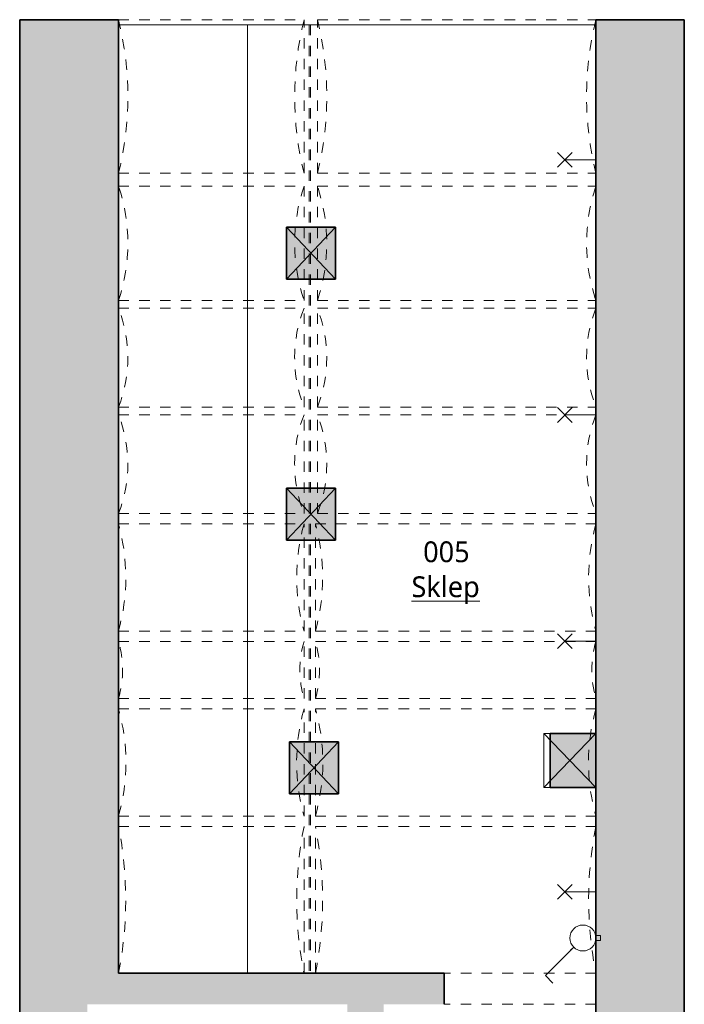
# Model space of a CAD drawing. Header units: metres. Extents: x -0.2 to 46.2, y -4.9 to 27.9.
# Tile 6 of 11: x -0.2 to 6.2, y 18.4 to 27.9. Entities that reach past the tile are written whole.
import ezdxf

# ---------------------------------------------------------------- set-up
doc = ezdxf.new("R2010")
doc.units = ezdxf.units.M
doc.linetypes.add('AV - Carkovana 2mm', pattern=[0.0027, 0.002, -0.0007])
doc.linetypes.add('AV - Cerch_ 1 tecka 4mm', pattern=[0.006, 0.004, -0.001, 0, -0.001])
doc.layers.add('AV-MISTNOSTI', color=5, linetype='Continuous', lineweight=5, true_color=0x0000ff)
doc.layers.add('AV-TEXTY', color=5, linetype='Continuous', lineweight=13, true_color=0x0000ff)
doc.layers.add('AV-SRAFY', color=7, linetype='Continuous', lineweight=35)
doc.layers.add('AV-STAVBA', color=7, linetype='Continuous', lineweight=18)
doc.styles.add('Trebuchet MS_B', font='trebuc.ttf', dxfattribs={"height": 0.2})

# ---------------------------------------------------------------- blocks, each defined once
blk = doc.blocks.new('SCO_Koncepční obdelníkový sloup - 500_470-907475-1PP')
at = {"layer": 'AV-STAVBA', "true_color": 0xcccccc}
blk.add_hatch(color=254, dxfattribs=at).paths.add_polyline_path([(-0.25, -0.235), (0.25, -0.235), (0.25, 0.235), (-0.25, 0.235)])
at = {"layer": 'AV-STAVBA', "color": 254, "true_color": 0xcccccc}
for p, q in [((0.25, 0.235), (-0.25, -0.235)), ((-0.25, 0.235), (0.25, -0.235))]:
    blk.add_line(p, q, dxfattribs=at)
at = {"layer": 'AV-STAVBA', "color": 254, "lineweight": 35, "true_color": 0xcccccc}
for p, q in [((0.25, 0.235), (-0.25, 0.235)), ((-0.25, 0.235), (-0.25, -0.235)), ((0.25, -0.235), (0.25, 0.235)), ((-0.25, -0.235), (0.25, -0.235))]:
    blk.add_line(p, q, dxfattribs=at)
blk = doc.blocks.new('SCO_Obdelníkový sloup s úskokem - 500_520-903723-1PP')
at = {"layer": 'AV-STAVBA', "true_color": 0xcccccc}
blk.add_hatch(color=254, dxfattribs=at).paths.add_polyline_path([(-0.26, -0.25), (0.26, -0.25), (0.26, 0.19), (-0.26, 0.19)])
at = {"layer": 'AV-STAVBA', "color": 254, "true_color": 0xcccccc}
for p, q in [((-0.26, 0.19), (-0.26, 0.25)), ((-0.26, 0.25), (0.26, 0.25)), ((-0.26, 0.25), (0.26, -0.25)), ((0.26, 0.25), (-0.26, -0.25)), ((0.26, 0.25), (0.26, 0.19))]:
    blk.add_line(p, q, dxfattribs=at)
at = {"layer": 'AV-STAVBA', "color": 254, "lineweight": 35, "true_color": 0xcccccc}
for p, q in [((-0.26, 0.19), (-0.26, -0.25)), ((0.26, 0.19), (-0.26, 0.19)), ((0.26, -0.25), (0.26, 0.19)), ((-0.26, -0.25), (0.26, -0.25))]:
    blk.add_line(p, q, dxfattribs=at)
blk = doc.blocks.new('SFR_IPE - I 260-1673561-1PP')
at = {"layer": 'AV-STAVBA', "color": 254, "linetype": 'AV - Carkovana 2mm', "true_color": 0xcccccc}
for p, q in [((4.5612, 0.0065), (-4.5612, 0.0065)), ((4.5612, -0.0065), (-4.5612, -0.0065))]:
    blk.add_line(p, q, dxfattribs=at)
blk = doc.blocks.new('GM_Void_valená klenba - GM_Void_valená klenba-1524423-1PP')
at = {"layer": 'AV-STAVBA', "color": 254, "linetype": 'AV - Cerch_ 1 tecka 4mm', "lineweight": 13, "true_color": 0xcccccc}
for p, q in [((-0.515, 1.3484), (-0.515, -1.3484)), ((-0.515, 1.3484), (0.515, 1.3484)), ((0.515, 1.3484), (0.515, -1.3484)), ((-0.515, -1.3484), (0.515, -1.3484))]:
    blk.add_line(p, q, dxfattribs=at)
for centre, start, end in [((0, 3.2084), 254.52372, 285.47628), ((0, -3.2084), 74.52372, 105.47628)]:
    blk.add_arc(centre, 1.93, start, end, dxfattribs=at)
blk = doc.blocks.new('GM_Void_valená klenba - GM_Void_valená klenba-1524424-1PP')
at = {"layer": 'AV-STAVBA', "color": 254, "linetype": 'AV - Cerch_ 1 tecka 4mm', "lineweight": 13, "true_color": 0xcccccc}
for p, q in [((-0.475, 1.3386), (-0.475, -1.3386)), ((-0.475, 1.3386), (0.475, 1.3386)), ((0.475, 1.3386), (0.475, -1.3386)), ((-0.475, -1.3386), (0.475, -1.3386))]:
    blk.add_line(p, q, dxfattribs=at)
for centre, start, end in [((0, 2.5487), 248.56875, 291.43125), ((0, -2.5487), 68.56875, 111.43125)]:
    blk.add_arc(centre, 1.3, start, end, dxfattribs=at)
blk = doc.blocks.new('GM_Void_valená klenba - GM_Void_valená klenba-1524425-1PP')
at = {"layer": 'AV-STAVBA', "color": 254, "linetype": 'AV - Cerch_ 1 tecka 4mm', "lineweight": 13, "true_color": 0xcccccc}
for p, q in [((-0.55, 1.3386), (-0.55, -1.3386)), ((-0.55, 1.3386), (0.55, 1.3386)), ((0.55, 1.3386), (0.55, -1.3386)), ((-0.55, -1.3386), (0.55, -1.3386))]:
    blk.add_line(p, q, dxfattribs=at)
for centre, start, end in [((0, 2.9788), 251.46343, 288.53657), ((0, -2.9788), 71.46343, 108.53657)]:
    blk.add_arc(centre, 1.73, start, end, dxfattribs=at)
blk = doc.blocks.new('GM_Void_valená klenba - GM_Void_valená klenba-1524426-1PP')
at = {"layer": 'AV-STAVBA', "color": 254, "linetype": 'AV - Cerch_ 1 tecka 4mm', "lineweight": 13, "true_color": 0xcccccc}
for p, q in [((-0.7375, 1.3386), (-0.7375, -1.3386)), ((-0.7375, 1.3386), (0.7375, 1.3386)), ((0.7375, 1.3386), (0.7375, -1.3386)), ((-0.7375, -1.3386), (0.7375, -1.3386))]:
    blk.add_line(p, q, dxfattribs=at)
for centre, start, end in [((0, 4.3187), 256.1, 283.9), ((0, -4.3187), 76.1, 103.9)]:
    blk.add_arc(centre, 3.07, start, end, dxfattribs=at)
blk = doc.blocks.new('GM_Void_valená klenba - GM_Void_valená klenba-1524427-1PP')
at = {"layer": 'AV-STAVBA', "color": 254, "linetype": 'AV - Cerch_ 1 tecka 4mm', "lineweight": 13, "true_color": 0xcccccc}
for p, q in [((-0.515, 0.8917), (-0.515, -0.8917)), ((-0.515, 0.8917), (0.515, 0.8917)), ((0.515, 0.8917), (0.515, -0.8917)), ((-0.515, -0.8917), (0.515, -0.8917))]:
    blk.add_line(p, q, dxfattribs=at)
for centre, start, end in [((0, 2.7518), 254.52372, 285.47628), ((0, -2.7518), 74.52372, 105.47628)]:
    blk.add_arc(centre, 1.93, start, end, dxfattribs=at)
blk = doc.blocks.new('GM_Void_valená klenba - GM_Void_valená klenba-1524428-1PP')
at = {"layer": 'AV-STAVBA', "color": 254, "linetype": 'AV - Cerch_ 1 tecka 4mm', "lineweight": 13, "true_color": 0xcccccc}
for p, q in [((-0.475, 0.8917), (-0.475, -0.8917)), ((-0.475, 0.8917), (0.475, 0.8917)), ((0.475, 0.8917), (0.475, -0.8917)), ((-0.475, -0.8917), (0.475, -0.8917))]:
    blk.add_line(p, q, dxfattribs=at)
for centre, start, end in [((0, 2.1019), 248.56875, 291.43125), ((0, -2.1019), 68.56875, 111.43125)]:
    blk.add_arc(centre, 1.3, start, end, dxfattribs=at)
blk = doc.blocks.new('GM_Void_valená klenba - GM_Void_valená klenba-1524429-1PP')
at = {"layer": 'AV-STAVBA', "color": 254, "linetype": 'AV - Cerch_ 1 tecka 4mm', "lineweight": 13, "true_color": 0xcccccc}
for p, q in [((-0.55, 0.8917), (-0.55, -0.8917)), ((-0.55, 0.8917), (0.55, 0.8917)), ((0.55, 0.8917), (0.55, -0.8917)), ((-0.55, -0.8917), (0.55, -0.8917))]:
    blk.add_line(p, q, dxfattribs=at)
for centre, start, end in [((0, 2.532), 251.46343, 288.53657), ((0, -2.532), 71.46343, 108.53657)]:
    blk.add_arc(centre, 1.73, start, end, dxfattribs=at)
blk = doc.blocks.new('GM_Void_valená klenba - GM_Void_valená klenba-1524430-1PP')
at = {"layer": 'AV-STAVBA', "color": 254, "linetype": 'AV - Cerch_ 1 tecka 4mm', "lineweight": 13, "true_color": 0xcccccc}
for p, q in [((-0.7375, 0.8917), (-0.7375, -0.8917)), ((-0.7375, 0.8917), (0.7375, 0.8917)), ((0.7375, 0.8917), (0.7375, -0.8917)), ((-0.7375, -0.8917), (0.7375, -0.8917))]:
    blk.add_line(p, q, dxfattribs=at)
for centre, start, end in [((0, 3.8718), 256.1, 283.9), ((0, -3.8718), 76.1, 103.9)]:
    blk.add_arc(centre, 3.07, start, end, dxfattribs=at)
blk = doc.blocks.new('GM_Void_valená klenba - GM_Void_valená klenba-1524431-1PP')
at = {"layer": 'AV-STAVBA', "color": 254, "linetype": 'AV - Cerch_ 1 tecka 4mm', "lineweight": 13, "true_color": 0xcccccc}
for p, q in [((-0.515, 1.3484), (-0.515, -1.3484)), ((-0.515, 1.3484), (0.515, 1.3484)), ((0.515, 1.3484), (0.515, -1.3484)), ((-0.515, -1.3484), (0.515, -1.3484))]:
    blk.add_line(p, q, dxfattribs=at)
for centre, start, end in [((0, 3.1772), 254.27309, 285.72691), ((0, -3.1772), 74.27309, 105.72691)]:
    blk.add_arc(centre, 1.9, start, end, dxfattribs=at)
blk = doc.blocks.new('GM_Void_valená klenba - GM_Void_valená klenba-1524432-1PP')
at = {"layer": 'AV-STAVBA', "color": 254, "linetype": 'AV - Cerch_ 1 tecka 4mm', "lineweight": 13, "true_color": 0xcccccc}
for p, q in [((-0.515, 0.8917), (-0.515, -0.8917)), ((-0.515, 0.8917), (0.515, 0.8917)), ((0.515, 0.8917), (0.515, -0.8917)), ((-0.515, -0.8917), (0.515, -0.8917))]:
    blk.add_line(p, q, dxfattribs=at)
for centre, start, end in [((0, 2.7206), 254.27309, 285.72691), ((0, -2.7206), 74.27309, 105.72691)]:
    blk.add_arc(centre, 1.9, start, end, dxfattribs=at)
blk = doc.blocks.new('GM_Void_valená klenba - GM_Void_valená klenba-1524433-1PP')
at = {"layer": 'AV-STAVBA', "color": 254, "linetype": 'AV - Cerch_ 1 tecka 4mm', "lineweight": 13, "true_color": 0xcccccc}
for p, q in [((-0.7056, 1.3484), (-0.7056, -1.3484)), ((-0.7056, 1.3484), (0.7056, 1.3484)), ((0.7056, 1.3484), (0.7056, -1.3484)), ((-0.7056, -1.3484), (0.7056, -1.3484))]:
    blk.add_line(p, q, dxfattribs=at)
for centre, start, end in [((0, 4.8785), 258.69635, 281.30365), ((0, -4.8785), 78.69635, 101.30365)]:
    blk.add_arc(centre, 3.6, start, end, dxfattribs=at)
blk = doc.blocks.new('GM_Void_valená klenba - GM_Void_valená klenba-1524434-1PP')
at = {"layer": 'AV-STAVBA', "color": 254, "linetype": 'AV - Cerch_ 1 tecka 4mm', "lineweight": 13, "true_color": 0xcccccc}
for p, q in [((-0.275, 0.8917), (-0.275, -0.8917)), ((-0.275, 0.8917), (0.275, 0.8917)), ((0.275, 0.8917), (0.275, -0.8917)), ((-0.275, -0.8917), (0.275, -0.8917))]:
    blk.add_line(p, q, dxfattribs=at)
for centre, start, end in [((0, 1.822), 253.53048, 286.46952), ((0, -1.822), 73.53048, 106.46952)]:
    blk.add_arc(centre, 0.97, start, end, dxfattribs=at)
blk = doc.blocks.new('GM_Void_valená klenba - GM_Void_valená klenba-1524435-1PP')
at = {"layer": 'AV-STAVBA', "color": 254, "linetype": 'AV - Cerch_ 1 tecka 4mm', "lineweight": 13, "true_color": 0xcccccc}
for p, q in [((-0.7056, 0.8917), (-0.7056, -0.8917)), ((-0.7056, 0.8917), (0.7056, 0.8917)), ((0.7056, 0.8917), (0.7056, -0.8917)), ((-0.7056, -0.8917), (0.7056, -0.8917))]:
    blk.add_line(p, q, dxfattribs=at)
for centre, start, end in [((0, 4.4219), 258.69635, 281.30365), ((0, -4.4219), 78.69635, 101.30365)]:
    blk.add_arc(centre, 3.6, start, end, dxfattribs=at)
blk = doc.blocks.new('GM_Void_valená klenba - GM_Void_valená klenba-1524436-1PP')
at = {"layer": 'AV-STAVBA', "color": 254, "linetype": 'AV - Cerch_ 1 tecka 4mm', "lineweight": 13, "true_color": 0xcccccc}
for p, q in [((-0.275, 1.3484), (-0.275, -1.3484)), ((-0.275, 1.3484), (0.275, 1.3484)), ((0.275, 1.3484), (0.275, -1.3484)), ((-0.275, -1.3484), (0.275, -1.3484))]:
    blk.add_line(p, q, dxfattribs=at)
for centre, start, end in [((0, 2.2786), 253.53048, 286.46952), ((0, -2.2786), 73.53048, 106.46952)]:
    blk.add_arc(centre, 0.97, start, end, dxfattribs=at)
blk = doc.blocks.new('GM_Otvor_obdélníkový - 1460x2450-872044-1PP')
at = {"layer": 'AV-STAVBA', "color": 254, "linetype": 'AV - Cerch_ 1 tecka 4mm', "lineweight": 13, "true_color": 0xcccccc}
for p, q in [((-0.73, 0.15), (0.73, 0.15)), ((-0.73, -0.15), (0.73, -0.15)), ((-0.73, -0.15), (0.73, -0.15))]:
    blk.add_line(p, q, dxfattribs=at)
blk = doc.blocks.new('D0089 - 1514 - OÚPSŘ_Benešova_rvt-1-1PP')
at = {"layer": 'AV-SRAFY', "lineweight": 18, "true_color": 0xcccccc}
for points in [[(0.7148, 18.7032), (0.7148, 27.8756), (-0.2352, 27.8756), (-0.2352, 18.7032), (0.4148, 18.7032)], [(6.1548, 14.8982), (6.1548, 27.8756), (5.3048, 27.8756), (5.3048, 14.8982)], [(0.4148, 14.8982), (0.4148, 18.7032), (-0.2352, 18.7032), (-0.2352, 14.8982)], [(3.8448, 18.4032), (3.8448, 18.7032), (0.4148, 18.7032), (0.4148, 18.4032), (3.2648, 18.4032)]]:
    blk.add_hatch(color=254, dxfattribs=at).paths.add_polyline_path(points)
h = blk.add_hatch(color=254, dxfattribs=at)
h.paths.add_polyline_path([(2.9148, 16.1182), (3.2648, 16.1182), (3.2648, 17.1432), (2.9148, 17.1432), (2.9148, 16.5232)])
h.paths.add_polyline_path([(3.217, 18.1632), (3.2648, 18.1632), (3.2648, 18.4032), (2.9148, 18.4032), (2.9148, 18.1632)])
at = {"layer": 'AV-STAVBA', "color": 254, "lineweight": 35, "true_color": 0xcccccc}
for p, q in [((0.7148, 27.8756), (-0.2352, 27.8756)), ((-0.2352, 27.8756), (-0.2352, 18.7032)), ((0.7148, 18.7032), (0.7148, 27.8756)), ((6.1548, 27.8756), (5.3048, 27.8756)), ((5.3048, 27.8756), (5.3048, 21.0082)), ((6.1548, 14.8982), (6.1548, 27.8756)), ((5.3048, 20.4882), (5.3048, 14.8982)), ((-0.2352, 18.7032), (-0.2352, 14.8982)), ((3.8448, 18.7032), (0.7148, 18.7032)), ((3.8448, 18.4032), (3.8448, 18.7032))]:
    blk.add_line(p, q, dxfattribs=at)
at = {"layer": 'AV-STAVBA', "color": 254, "true_color": 0xcccccc}
for p, q in [((0.7148, 27.8256), (1.9548, 27.8256)), ((5.3048, 27.8256), (1.9548, 27.8256)), ((1.9548, 27.8256), (1.9548, 18.7032))]:
    blk.add_line(p, q, dxfattribs=at)
at = {"layer": 'AV-STAVBA', "color": 254, "lineweight": 18, "true_color": 0xcccccc}
for name, p, rotation in [('GM_Void_valená klenba - GM_Void_valená klenba-1524430-1PP', (1.6066, 27.1369), 89.9999999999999), ('GM_Void_valená klenba - GM_Void_valená klenba-1524426-1PP', (3.9662, 27.1369), 89.9999999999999), ('SFR_IPE - I 260-1673561-1PP', (2.5548, 23.2644), 89.99999999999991), ('GM_Void_valená klenba - GM_Void_valená klenba-1524429-1PP', (1.6066, 25.7245), 89.9999999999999), ('GM_Void_valená klenba - GM_Void_valená klenba-1524425-1PP', (3.9662, 25.7245), 89.9999999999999), ('SCO_Koncepční obdelníkový sloup - 500_470-907475-1PP', (2.5648, 25.6282), 89.9999999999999), ('GM_Void_valená klenba - GM_Void_valená klenba-1524428-1PP', (1.6066, 24.6245), 89.9999999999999), ('GM_Void_valená klenba - GM_Void_valená klenba-1524424-1PP', (3.9662, 24.6245), 89.9999999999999), ('GM_Void_valená klenba - GM_Void_valená klenba-1524428-1PP', (1.6066, 23.5995), 89.9999999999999), ('GM_Void_valená klenba - GM_Void_valená klenba-1524424-1PP', (3.9662, 23.5995), 89.9999999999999), ('SCO_Koncepční obdelníkový sloup - 500_470-907475-1PP', (2.5648, 23.1182), 89.9999999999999), ('GM_Void_valená klenba - GM_Void_valená klenba-1524427-1PP', (1.6066, 22.5095), 89.9999999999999), ('GM_Void_valená klenba - GM_Void_valená klenba-1524423-1PP', (3.9564, 22.5095), 89.9999999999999), ('GM_Void_valená klenba - GM_Void_valená klenba-1524434-1PP', (1.6066, 21.6195), 89.9999999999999), ('GM_Void_valená klenba - GM_Void_valená klenba-1524436-1PP', (3.9564, 21.6195), 89.9999999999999), ('GM_Void_valená klenba - GM_Void_valená klenba-1524432-1PP', (1.6066, 20.7295), 89.9999999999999), ('GM_Void_valená klenba - GM_Void_valená klenba-1524431-1PP', (3.9564, 20.7295), 89.9999999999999), ('SCO_Obdelníkový sloup s úskokem - 500_520-903723-1PP', (5.0548, 20.7482), 89.9999999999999), ('SCO_Koncepční obdelníkový sloup - 500_470-907475-1PP', (2.5948, 20.6782), 89.9999999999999), ('GM_Void_valená klenba - GM_Void_valená klenba-1524435-1PP', (1.6066, 19.4088), 89.9999999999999), ('GM_Void_valená klenba - GM_Void_valená klenba-1524433-1PP', (3.9564, 19.4088), 89.9999999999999), ('GM_Otvor_obdélníkový - 1460x2450-872044-1PP', (4.5748, 18.5532), 180)]:
    blk.add_blockref(name, p, dxfattribs=dict(at, rotation=rotation))
blk = doc.blocks.new('EF_Vypínač - Jednoklapka-835338-1PP')
at = {"layer": 'AV-STAVBA'}
for p, q in [((5.2998, 19.0011), (5.2998, 19.0811)), ((5.2998, 19.0811), (5.3048, 19.0811)), ((5.2998, 19.0711), (5.2998, 19.0111)), ((5.2998, 19.0111), (5.2998, 19.0711)), ((5.3048, 19.0811), (5.3048, 19.0011)), ((5.3048, 19.0651), (5.3498, 19.0651)), ((5.3498, 19.0651), (5.3498, 19.0171)), ((5.3048, 19.0011), (5.2998, 19.0011)), ((5.3498, 19.0171), (5.3048, 19.0171))]:
    blk.add_line(p, q, dxfattribs=at)
blk = doc.blocks.new('LF_kulový vrchlík - 80_200-890111-1PP')
at = {"layer": 'AV-STAVBA', "color": 5, "true_color": 0x0000ff}
for p, q in [((5.0755, 26.5987), (4.9341, 26.4572)), ((5.0755, 26.4572), (4.9341, 26.5987)), ((5.3032, 26.5279), (5.0048, 26.5279))]:
    blk.add_line(p, q, dxfattribs=at)

msp = doc.modelspace()

# ---------------------------------------------------------------- linework, layer by layer
at = {"layer": 'AV-TEXTY', "lineweight": 5}
for p, q in [((5.0914, 18.9527), (4.8188, 18.6801)), ((5.0914, 18.9527), (5.0617, 18.923)), ((4.8188, 18.6801), (4.8907, 18.6081))]:
    msp.add_line(p, q, dxfattribs=at)
msp.add_circle((5.1798, 19.0411), 0.125, dxfattribs=at)

# ---------------------------------------------------------------- block references
at = {"lineweight": 5}
msp.add_blockref('D0089 - 1514 - OÚPSŘ_Benešova_rvt-1-1PP', (0, 0), dxfattribs=at)
at = {"layer": 'AV-STAVBA', "color": 5, "true_color": 0x0000ff}
for p in [(0, 0), (0, -2.4552), (0, -4.6304), (0, -7.0417)]:
    msp.add_blockref('LF_kulový vrchlík - 80_200-890111-1PP', p, dxfattribs=at)
at = {"layer": 'AV-STAVBA'}
msp.add_blockref('EF_Vypínač - Jednoklapka-835338-1PP', (0, 0), dxfattribs=at)

# ---------------------------------------------------------------- texts
at = {"layer": 'AV-MISTNOSTI', "char_height": 0.2, "attachment_point": 1, "style": 'Trebuchet MS_B'}
for s, insert, width in [('005', (3.6441, 22.8566), 0.601266), ('\\LSklep', (3.5316, 22.5203), 0.873839)]:
    msp.add_mtext(s, dxfattribs=dict(at, insert=insert, width=width))

doc.saveas('drawing.dxf')
